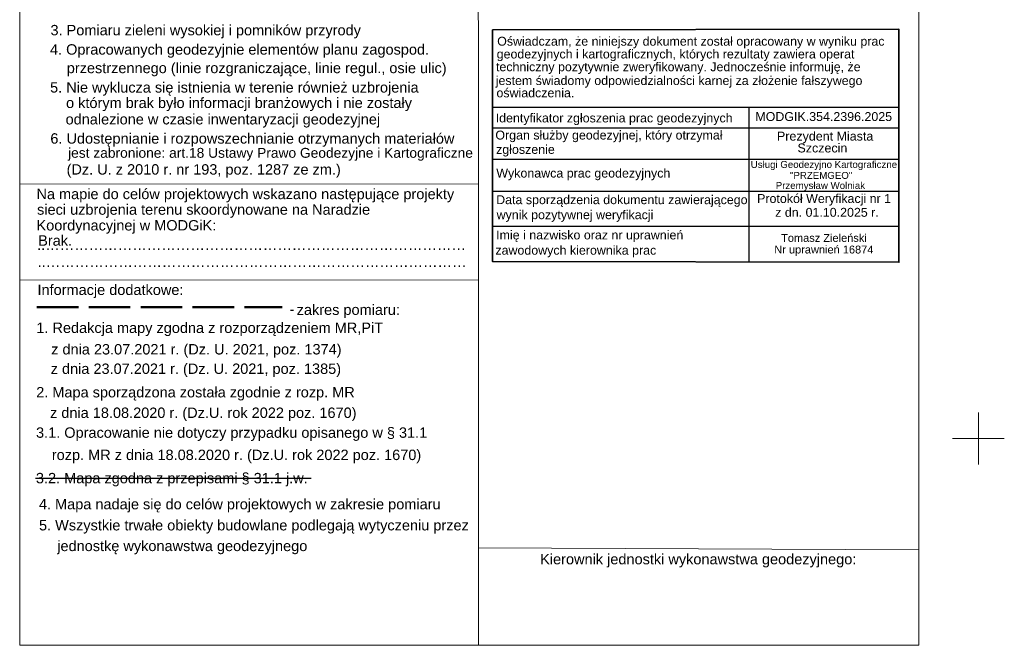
# Model space of a CAD drawing. Extents: x 5477758 to 5478338, y 5918296 to 5918505.
# Tile 1 of 135: x 5477758 to 5477852, y 5918380 to 5918440. Entities that reach past the tile are written whole.
import ezdxf

# ---------------------------------------------------------------- set-up
doc = ezdxf.new("R2010")
doc.units = 0
doc.linetypes.add('PRZER2-1', pattern=[3, 2, -1])
doc.linetypes.add('PRZER4-1', pattern=[5, 4, -1])
doc.layers.get('0').update_dxf_attribs({"linetype": 'CONTINUOUS'})
doc.layers.add('ramka', color=7, linetype='PRZER2-1', lineweight=18, true_color=0x0a0909)
doc.layers.add('TABELKA', color=18, linetype='CONTINUOUS', lineweight=18)
doc.layers.add('zakres', color=150, linetype='PRZER4-1', lineweight=50)
doc.styles.add('Arial', font='arial.ttf')
doc.styles.add('GEO-INFO', font='arial.ttf')

msp = doc.modelspace()

# ---------------------------------------------------------------- linework, layer by layer
at = {"color": 1, "lineweight": 35}
msp.add_line((5477803.23, 5918439.333), (5477842.349, 5918439.391), dxfattribs=at)
at = {"color": 1, "lineweight": 25}
msp.add_line((5477803.23, 5918420.436), (5477842.349, 5918420.44), dxfattribs=at)
at = {"color": 18, "true_color": 0x000000}
msp.add_line((5477759.226, 5918396.179), (5477785.757, 5918396.188), dxfattribs=at)
at = {"color": 1, "lineweight": 35}
msp.add_lwpolyline([(5477803.23, 5918439.333), (5477842.349, 5918439.391), (5477842.349, 5918416.964), (5477803.23, 5918417.023), (5477803.23, 5918439.333)], dxfattribs=at)
at = {"color": 1, "lineweight": 25}
for points in [[(5477803.23, 5918431.892), (5477842.349, 5918431.899)], [(5477827.916, 5918431.897), (5477827.916, 5918416.986)], [(5477803.23, 5918429.886), (5477842.349, 5918429.886)], [(5477803.23, 5918426.875), (5477842.349, 5918426.875)], [(5477803.23, 5918423.8), (5477842.349, 5918423.8)]]:
    msp.add_lwpolyline(points, dxfattribs=at)
at = {"color": 7, "linetype": 'Continuous', "lineweight": 13, "flags": 128}
for points in [[(5477850, 5918397.5), (5477850, 5918402.5)], [(5477847.5, 5918400), (5477852.5, 5918400)]]:
    msp.add_lwpolyline(points, dxfattribs=at)
at = {"layer": 'TABELKA', "color": 18, "true_color": 0x000000}
for points in [[(5477844.277, 5918500.411), (5477757.712, 5918500.411), (5477757.708, 5918380.084), (5477844.277, 5918380.084)], [(5477801.864, 5918380.084), (5477801.831, 5918500.411)], [(5477844.277, 5918500.411), (5477844.277, 5918380.084)], [(5477801.852, 5918424.501), (5477757.709, 5918424.478)], [(5477801.855, 5918415.238), (5477757.708, 5918415.251)], [(5477801.862, 5918389.464), (5477844.277, 5918389.286)]]:
    msp.add_lwpolyline(points, dxfattribs=at)
at = {"layer": 'zakres', "linetype": 'PRZER4-1'}
msp.add_lwpolyline([(5477759.355, 5918412.644), (5477782.99, 5918412.644)], dxfattribs=at)

# ---------------------------------------------------------------- texts
at = {"layer": 'ramka', "color": 18, "lineweight": 0, "true_color": 0x0a0909, "style": 'GEO-INFO'}
for s, height, p in [('6. Udostępnianie i rozpowszechnianie otrzymanych materiałów', 1, (5477760.661, 5918428.373)), ('jest zabronione: art.18 Ustawy Prawo Geodezyjne i Kartograficzne', 0.949, (5477762.365, 5918427.014)), ('(Dz. U. z 2010 r. nr 193, poz. 1287 ze zm.)', 1, (5477762.224, 5918425.395))]:
    msp.add_text(s, height=height, dxfattribs=at).set_placement(p)
at = {"layer": 'TABELKA', "color": 18, "true_color": 0x000000, "style": 'Arial'}
for s, p in [('3. Pomiaru zieleni wysokiej i pomników przyrody', (5477760.671, 5918438.801)), ('4. Opracowanych geodezyjnie elementów planu zagospod.', (5477760.624, 5918436.942)), ('przestrzennego (linie rozgraniczające, linie regul., osie ulic)', (5477762.241, 5918435.158)), ('5. Nie wyklucza się istnienia w terenie również uzbrojenia', (5477760.634, 5918433.291)), ('o którym brak było informacji branżowych i nie zostały', (5477762.171, 5918431.802)), ('odnalezione w czasie inwentaryzacji geodezyjnej', (5477762.127, 5918430.223)), ('Na mapie do celów projektowych wskazano następujące projekty', (5477759.322, 5918423.03)), ('sieci uzbrojenia terenu skoordynowane na Naradzie', (5477759.379, 5918421.53)), ('Koordynacyjnej w MODGiK:', (5477759.326, 5918420.014)), ('Brak.', (5477759.489, 5918418.549)), ('..……………………………………………………………………………', (5477759.388, 5918418.146)), ('..……………………………………………………………………………', (5477759.441, 5918416.507)), ('Informacje dodatkowe:', (5477759.42, 5918413.804)), ('zakres pomiaru:', (5477784.373, 5918411.888)), ('-', (5477783.693, 5918411.944)), ('1. Redakcja mapy zgodna z rozporządzeniem MR,PiT', (5477759.31, 5918410.147)), ('z dnia 23.07.2021 r. (Dz. U. 2021, poz. 1374)', (5477760.739, 5918408.08)), ('z dnia 23.07.2021 r. (Dz. U. 2021, poz. 1385)', (5477760.694, 5918406.208)), ('2. Mapa sporządzona została zgodnie z rozp. MR', (5477759.298, 5918403.947)), ('z dnia 18.08.2020 r. (Dz.U. rok 2022 poz. 1670)', (5477760.63, 5918401.971)), ('3.1. Opracowanie nie dotyczy przypadku opisanego w § 31.1', (5477759.282, 5918400.059)), ('rozp. MR z dnia 18.08.2020 r. (Dz.U. rok 2022 poz. 1670)', (5477760.804, 5918397.917)), ('3.2. Mapa zgodna z przepisami § 31.1 j.w.', (5477759.27, 5918395.679)), ('4. Mapa nadaje się do celów projektowych w zakresie pomiaru', (5477759.561, 5918393.174)), ('5. Wszystkie trwałe obiekty budowlane podlegają wytyczeniu przez', (5477759.566, 5918391.143)), ('jednostkę wykonawstwa geodezyjnego', (5477761.326, 5918389.151)), ('Kierownik jednostki wykonawstwa geodezyjnego:', (5477807.817, 5918387.878))]:
    msp.add_text(s, height=1, dxfattribs=at).set_placement(p)
at = {"layer": 'TABELKA', "color": 1, "style": 'Arial'}
for s, height, p in [('Oświadczam, że niniejszy dokument został opracowany w wyniku prac', 0.85468, (5477803.679, 5918437.805)), ('geodezyjnych i kartograficznych, których rezultaty zawiera operat', 0.85468, (5477803.632, 5918436.574)), ('techniczny pozytywnie zweryfikowany. Jednocześnie informuję, że', 0.85468, (5477803.563, 5918435.343)), ('jestem świadomy odpowiedzialności karnej za złożenie fałszywego', 0.85468, (5477803.539, 5918434.019)), ('oświadczenia.', 0.85468, (5477803.609, 5918432.835)), ('Identyfikator zgłoszenia prac geodezyjnych', 0.85636, (5477803.534, 5918430.419)), ('Organ służby geodezyjnej, który otrzymał', 0.85636, (5477803.501, 5918428.771)), ('Prezydent Miasta ', 0.85943, (5477830.613, 5918428.667)), ('zgłoszenie', 0.8564, (5477803.571, 5918427.391)), ('Szczecin', 0.8594, (5477832.585, 5918427.527)), ('Wykonawca prac geodezyjnych', 0.85636, (5477803.592, 5918425.109)), ('Data sporządzenia dokumentu zawierającego', 0.85636, (5477803.579, 5918422.548)), ('wynik pozytywnej weryfikacji', 0.85636, (5477803.625, 5918421.102)), ('Imię i nazwisko oraz nr uprawnień', 0.85636, (5477803.579, 5918419.156)), ('zawodowych kierownika prac', 0.85636, (5477803.503, 5918417.687))]:
    msp.add_text(s, height=height, dxfattribs=at).set_placement(p)
at = {"layer": 'TABELKA', "color": 5, "style": 'Arial'}
for s, height, p in [('MODGIK.354.2396.2025', 0.85636, (5477828.532, 5918430.552)), ('Usługi Geodezyjno Kartograficzne', 0.66733, (5477828.087, 5918426.036)), ('"PRZEMGEO"', 0.6673, (5477831.867, 5918424.984)), ('Przemysław Wolniak', 0.66733, (5477830.494, 5918424.014)), ('Protokół Weryfikacji nr 1 ', 0.85636, (5477828.701, 5918422.664)), ('z dn. 01.10.2025 r.', 0.85636, (5477830.441, 5918421.334)), ('Tomasz Zieleński', 0.75882, (5477831.014, 5918418.919)), ('Nr uprawnień 16874 ', 0.75882, (5477830.354, 5918417.8))]:
    msp.add_text(s, height=height, dxfattribs=at).set_placement(p)

doc.saveas('drawing.dxf')
